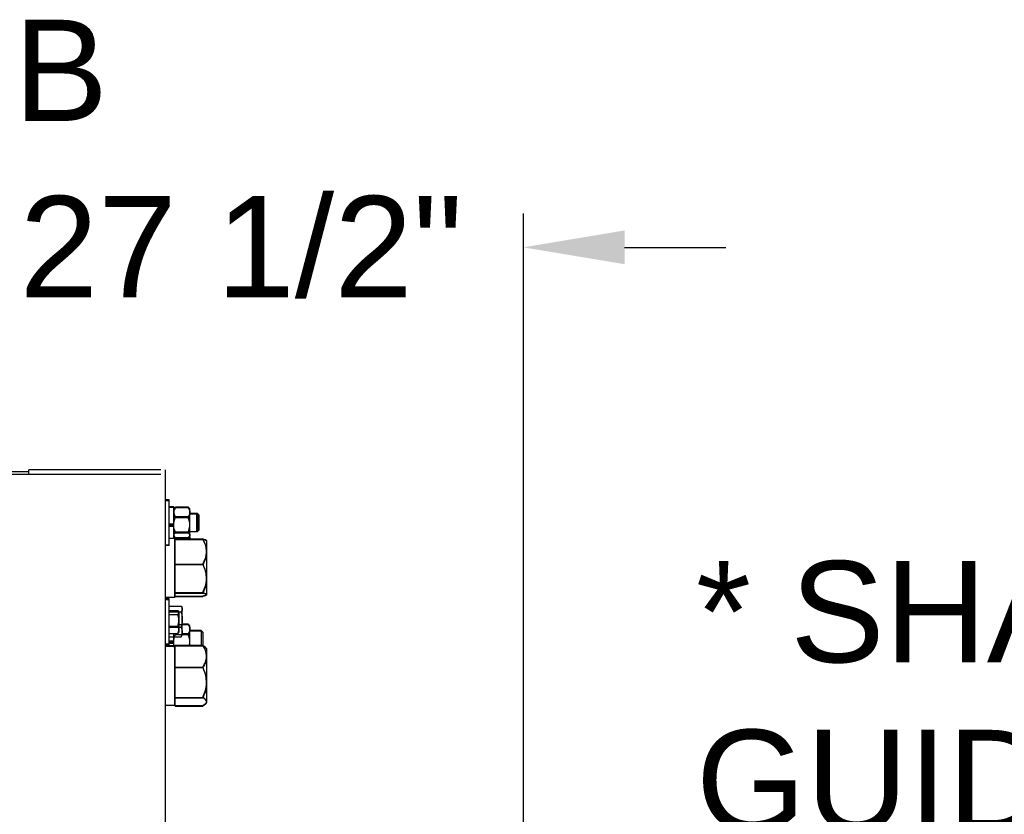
# Model space of a CAD drawing. Header units: inches. Extents: x 170 to 288, y 234 to 248.
# Tile 178 of 192: x 206.437 to 207.349, y 244.878 to 245.613. Entities that reach past the tile are written whole.
import ezdxf

# ---------------------------------------------------------------- set-up
doc = ezdxf.new("R2010")
doc.units = ezdxf.units.IN
doc.header["$LTSCALE"] = 0.25
doc.header["$MEASUREMENT"] = 0
doc.linetypes.add('CENTER', pattern=[2, 1.25, -0.25, 0.25, -0.25])
for name, color, linetype in [('ANNOTATIONS', 1, 'Continuous'), ('SECTION CUTS', 6, 'CENTER'), ('SLIM E GUIDE MOTOR RH', 7, 'Continuous')]:
    doc.layers.add(name, color=color, linetype=linetype)
doc.styles.add('ARIAL', font='arial.ttf', dxfattribs={"height": 0.09375})
doc.dimstyles.new('STANDARD$0', dxfattribs={"dimtxt": 0.09375, "dimasz": 0.09375, "dimexe": 0.03125, "dimexo": 0.046875, "dimgap": 0.09, "dimtad": 0, "dimtih": 1, "dimtoh": 1, "dimdec": 4, "dimzin": 0, "dimdsep": 46, "dimtxsty": 'ARIAL', "dimcen": 0.09, "dimadec": 0, "dimazin": 0, "dimtfac": 1, "dimtdec": 4, "dimtofl": 0, "dimtmove": 0, "dimatfit": 1, "dimfxl": 1, "dimtolj": 1, "dimtzin": 0, "dimarcsym": 0})

# ---------------------------------------------------------------- blocks, each defined once
blk = doc.blocks.new('*D15')
at = {"layer": 'ANNOTATIONS', "color": 0, "lineweight": -2, "transparency": 16777216}
for p, q in [((206.27892, 244.27446), (206.27892, 245.43378)), ((206.90353, 244.77894), (206.90353, 245.43378)), ((206.18517, 245.40253), (206.09142, 245.40253)), ((206.99728, 245.40253), (207.09103, 245.40253))]:
    blk.add_line(p, q, dxfattribs=at)
at = {"layer": 'ANNOTATIONS', "color": 0, "transparency": 16777216}
for points in [[(206.18517, 245.41815), (206.18517, 245.3869), (206.27892, 245.40253)], [(206.99728, 245.41815), (206.99728, 245.3869), (206.90353, 245.40253)]]:
    blk.add_solid(points, dxfattribs=at)
at = {"layer": 'defpoints', "color": 0, "transparency": 16777216}
for p in [(206.90353, 245.40253), (206.90353, 244.68519), (206.27892, 244.18071)]:
    blk.add_point(p, dxfattribs=at)
at = {"layer": 'ANNOTATIONS', "color": 0, "transparency": 16777216, "insert": (206.64235, 245.40253), "char_height": 0.09375, "attachment_point": 5, "style": 'ARIAL'}
blk.add_mtext('\\A1;27 1/2"', dxfattribs=at)

msp = doc.modelspace()

# ---------------------------------------------------------------- linework, layer by layer
at = {"layer": 'SLIM E GUIDE MOTOR RH'}
for p, q in [((202.11225, 245.19505), (206.44558, 245.19505)), ((206.44558, 245.19232), (206.44558, 245.19649)), ((206.56792, 245.19649), (206.44558, 245.19649)), ((206.57228, 244.18808), (206.57228, 245.19649)), ((206.56792, 245.19232), (206.40392, 245.19232)), ((206.57562, 245.16859), (206.57228, 245.16859)), ((206.57228, 245.1682), (206.57562, 245.1682)), ((206.57562, 245.12653), (206.57562, 245.16859)), ((206.57978, 245.16224), (206.57562, 245.16224)), ((206.57562, 245.16185), (206.57978, 245.16185)), ((206.57978, 245.13288), (206.57978, 245.16224)), ((206.58057, 245.16117), (206.57978, 245.16026)), ((206.57978, 245.15986), (206.58057, 245.16077)), ((206.59305, 245.16201), (206.58145, 245.16201)), ((206.58145, 245.16162), (206.59305, 245.16162)), ((206.59472, 245.16026), (206.59393, 245.16117)), ((206.59393, 245.16077), (206.59472, 245.15986)), ((206.59472, 245.13254), (206.59472, 245.16026)), ((206.59472, 245.13214), (206.59472, 245.15986)), ((206.59305, 245.1529), (206.58145, 245.1529)), ((206.58145, 245.15251), (206.59305, 245.15251)), ((206.6018, 245.15609), (206.59472, 245.15609)), ((206.59472, 245.1557), (206.60076, 245.1557)), ((206.60076, 245.1557), (206.60228, 245.15417)), ((206.60076, 245.1557), (206.60076, 245.13903)), ((206.60332, 245.15457), (206.6018, 245.15609)), ((206.6018, 245.13943), (206.6018, 245.15609)), ((206.60228, 245.15417), (206.60228, 245.14056)), ((206.60332, 245.14095), (206.60332, 245.15457)), ((206.57562, 245.14659), (206.57978, 245.14659)), ((206.57978, 245.1462), (206.57562, 245.1462)), ((206.57978, 245.14575), (206.57562, 245.14575)), ((206.57562, 245.14535), (206.57978, 245.14535)), ((206.57562, 245.14435), (206.57978, 245.14435)), ((206.57978, 245.14395), (206.57562, 245.14395)), ((206.59472, 245.13943), (206.6018, 245.13943)), ((206.60228, 245.14056), (206.60076, 245.13903)), ((206.6018, 245.13943), (206.60332, 245.14095)), ((206.57562, 245.13328), (206.57978, 245.13328)), ((206.57978, 245.13288), (206.57562, 245.13288)), ((206.57978, 245.13526), (206.58057, 245.13435)), ((206.58057, 245.13395), (206.57978, 245.13486)), ((206.58062, 245.13356), (206.57978, 245.13356)), ((206.57978, 245.13316), (206.58062, 245.13316)), ((206.58062, 245.13356), (206.58062, 245.07866)), ((206.58062, 245.13316), (206.58062, 245.07826)), ((206.58115, 245.13111), (206.58062, 245.13111)), ((206.58062, 245.13071), (206.58115, 245.13071)), ((206.58115, 245.13254), (206.60685, 245.13254)), ((206.58115, 245.07929), (206.58115, 245.13254)), ((206.58115, 245.13214), (206.60685, 245.13214)), ((206.59305, 245.13865), (206.58145, 245.13865)), ((206.58145, 245.13826), (206.59305, 245.13826)), ((206.59305, 245.13351), (206.58145, 245.13351)), ((206.58145, 245.13311), (206.59305, 245.13311)), ((206.59393, 245.13435), (206.59472, 245.13526)), ((206.59472, 245.13486), (206.59393, 245.13395)), ((206.59472, 245.1336), (206.5945, 245.13254)), ((206.59472, 245.13321), (206.5945, 245.13214)), ((206.60076, 245.13903), (206.59472, 245.13903)), ((206.61018, 245.13111), (206.61005, 245.13126)), ((206.61005, 245.13086), (206.61018, 245.13071)), ((206.61018, 245.13111), (206.61018, 245.08071)), ((206.57228, 245.12693), (206.57562, 245.12693)), ((206.57562, 245.12653), (206.57228, 245.12653)), ((206.58115, 245.10926), (206.60685, 245.10926)), ((206.58115, 245.10886), (206.60685, 245.10886)), ((206.57228, 245.07866), (206.58062, 245.07866)), ((206.58062, 245.07826), (206.57228, 245.07826)), ((206.57562, 245.07694), (206.57228, 245.07694)), ((206.57228, 245.07655), (206.57562, 245.07655)), ((206.57562, 245.03316), (206.57562, 245.07694)), ((206.58062, 245.08111), (206.58115, 245.08111)), ((206.58115, 245.08071), (206.58062, 245.08071)), ((206.58115, 245.08284), (206.60685, 245.08284)), ((206.58115, 245.08244), (206.60685, 245.08244)), ((206.58115, 245.07969), (206.60685, 245.07969)), ((206.58115, 245.07929), (206.60685, 245.07929)), ((206.61005, 245.08096), (206.61018, 245.08111)), ((206.61018, 245.08071), (206.61005, 245.08056)), ((206.57562, 245.07039), (206.58663, 245.07039)), ((206.58775, 245.06861), (206.58721, 245.06955)), ((206.58775, 245.04361), (206.58775, 245.06861)), ((206.57562, 245.06641), (206.58371, 245.06641)), ((206.57562, 245.06509), (206.58663, 245.06509)), ((206.57562, 245.06244), (206.58371, 245.06244)), ((206.58414, 245.06578), (206.58455, 245.06508)), ((206.58455, 245.06508), (206.58455, 245.04635)), ((206.57562, 245.05175), (206.58371, 245.05175)), ((206.57562, 245.05081), (206.58663, 245.05081)), ((206.58455, 245.0533), (206.59305, 245.0533)), ((206.59305, 245.0537), (206.58775, 245.0537)), ((206.59472, 245.05194), (206.59393, 245.05285)), ((206.59393, 245.05246), (206.59472, 245.05155)), ((206.59472, 245.03405), (206.59472, 245.05194)), ((206.59472, 245.03365), (206.59472, 245.05155)), ((206.57562, 245.04502), (206.58371, 245.04502)), ((206.57562, 245.04183), (206.58663, 245.04183)), ((206.57978, 245.03316), (206.57978, 245.04502)), ((206.58145, 245.04419), (206.59305, 245.04419)), ((206.58455, 245.04635), (206.58414, 245.04565)), ((206.58721, 245.04267), (206.58775, 245.04361)), ((206.59305, 245.04459), (206.58775, 245.04459)), ((206.60512, 245.04778), (206.59472, 245.04778)), ((206.59472, 245.04738), (206.60512, 245.04738)), ((206.60665, 245.04625), (206.60512, 245.04778)), ((206.60512, 245.04778), (206.60512, 245.03365)), ((206.60512, 245.04738), (206.60665, 245.04585)), ((206.60665, 245.04625), (206.60665, 245.03365)), ((206.57228, 245.03528), (206.57562, 245.03528)), ((206.57562, 245.03488), (206.57228, 245.03488)), ((206.58062, 245.03356), (206.57228, 245.03356)), ((206.57228, 245.03316), (206.58062, 245.03316)), ((206.57562, 245.03828), (206.57978, 245.03828)), ((206.57978, 245.03788), (206.57562, 245.03788)), ((206.57978, 245.03743), (206.57562, 245.03743)), ((206.57562, 245.03704), (206.57978, 245.03704)), ((206.57562, 245.03603), (206.57978, 245.03603)), ((206.57978, 245.03564), (206.57562, 245.03564)), ((206.58062, 245.03356), (206.58062, 244.97866)), ((206.58062, 245.03316), (206.58062, 244.97826)), ((206.58115, 245.03111), (206.58062, 245.03111)), ((206.58062, 245.03071), (206.58115, 245.03071)), ((206.58115, 245.03405), (206.60685, 245.03405)), ((206.58115, 244.97778), (206.58115, 245.03405)), ((206.58115, 245.03365), (206.60685, 245.03365)), ((206.61018, 245.03111), (206.60938, 245.03204)), ((206.60938, 245.03164), (206.61018, 245.03071)), ((206.61018, 245.03111), (206.61018, 244.98071)), ((206.58115, 245.01377), (206.60685, 245.01377)), ((206.58115, 245.01337), (206.60685, 245.01337)), ((206.58115, 244.98584), (206.60685, 244.98584)), ((206.58115, 244.98544), (206.60685, 244.98544)), ((206.57228, 244.97866), (206.58062, 244.97866)), ((206.58062, 244.97826), (206.57228, 244.97826)), ((206.58062, 244.98111), (206.58115, 244.98111)), ((206.58115, 244.98071), (206.58062, 244.98071)), ((206.58115, 244.97818), (206.60685, 244.97818)), ((206.58115, 244.97778), (206.60685, 244.97778)), ((206.60938, 244.98018), (206.61018, 244.98111)), ((206.61018, 244.98071), (206.60938, 244.97978))]:
    msp.add_line(p, q, dxfattribs=at)
for points, knots in [([(206.58145, 245.16201), (206.58101, 245.1613), (206.58012, 245.15986), (206.57979, 245.15829), (206.57978, 245.15748), (206.57978, 245.15746)], [0, 0, 0, 0, 0.4843386, 0.9863277, 1, 1, 1, 1]), ([(206.58145, 245.16162), (206.58101, 245.16091), (206.58012, 245.15947), (206.57979, 245.15789), (206.57978, 245.15708), (206.57978, 245.15706)], [0, 0, 0, 0, 0.484342, 0.986328, 1, 1, 1, 1]), ([(206.5806, 245.16114), (206.58071, 245.16129), (206.58094, 245.16159), (206.58128, 245.16187), (206.58145, 245.16201)], [0, 0, 0, 0, 0.503892, 1, 1, 1, 1]), ([(206.5806, 245.16074), (206.58071, 245.16089), (206.58094, 245.16119), (206.58128, 245.16147), (206.58145, 245.16162)], [0, 0, 0, 0, 0.503884, 1, 1, 1, 1]), ([(206.59305, 245.16201), (206.59349, 245.1613), (206.59438, 245.15986), (206.59471, 245.15829), (206.59472, 245.15748), (206.59472, 245.15746)], [0, 0, 0, 0, 0.484337, 0.986328, 1, 1, 1, 1]), ([(206.5939, 245.16114), (206.59379, 245.16129), (206.59356, 245.16159), (206.59322, 245.16187), (206.59305, 245.16201)], [0, 0, 0, 0, 0.503892, 1, 1, 1, 1]), ([(206.59305, 245.16162), (206.59349, 245.16091), (206.59438, 245.15947), (206.59471, 245.15789), (206.59472, 245.15708), (206.59472, 245.15706)], [0, 0, 0, 0, 0.484342, 0.986328, 1, 1, 1, 1]), ([(206.5939, 245.16074), (206.59378, 245.16089), (206.59356, 245.16119), (206.59322, 245.16147), (206.59305, 245.16162)], [0, 0, 0, 0, 0.503884, 1, 1, 1, 1]), ([(206.57978, 245.15746), (206.57985, 245.15682), (206.57998, 245.15552), (206.58072, 245.15401), (206.58129, 245.15315), (206.58145, 245.1529)], [0, 0, 0, 0, 0.406298, 0.827263, 1, 1, 1, 1]), ([(206.57978, 245.15706), (206.57985, 245.15642), (206.57998, 245.15513), (206.58072, 245.15362), (206.58129, 245.15276), (206.58145, 245.15251)], [0, 0, 0, 0, 0.4062939, 0.827264, 1, 1, 1, 1]), ([(206.57978, 245.14578), (206.57978, 245.14594), (206.5798, 245.14701), (206.58007, 245.149), (206.58074, 245.1512), (206.58127, 245.15248), (206.58145, 245.1529)], [0, 0, 0, 0, 0.066538, 0.435281, 0.814552, 1, 1, 1, 1]), ([(206.57978, 245.14538), (206.57978, 245.14555), (206.5798, 245.14661), (206.58007, 245.14861), (206.58074, 245.15081), (206.58127, 245.15209), (206.58145, 245.15251)], [0, 0, 0, 0, 0.066538, 0.435281, 0.814552, 1, 1, 1, 1]), ([(206.59472, 245.15746), (206.59465, 245.15682), (206.59452, 245.15552), (206.59378, 245.15401), (206.59321, 245.15315), (206.59305, 245.1529)], [0, 0, 0, 0, 0.406298, 0.827263, 1, 1, 1, 1]), ([(206.59472, 245.15706), (206.59465, 245.15642), (206.59452, 245.15513), (206.59378, 245.15362), (206.59321, 245.15276), (206.59305, 245.15251)], [0, 0, 0, 0, 0.4062939, 0.827264, 1, 1, 1, 1]), ([(206.59472, 245.14578), (206.59471, 245.14594), (206.5947, 245.14701), (206.59443, 245.149), (206.59376, 245.1512), (206.59323, 245.15248), (206.59305, 245.1529)], [0, 0, 0, 0, 0.066538, 0.435281, 0.814552, 1, 1, 1, 1]), ([(206.59472, 245.14538), (206.59471, 245.14555), (206.5947, 245.14661), (206.59443, 245.14861), (206.59376, 245.15081), (206.59323, 245.15209), (206.59305, 245.15251)], [0, 0, 0, 0, 0.066538, 0.435281, 0.814552, 1, 1, 1, 1]), ([(206.58145, 245.13865), (206.5812, 245.13926), (206.58062, 245.14068), (206.57994, 245.14306), (206.57984, 245.14487), (206.57978, 245.14578)], [0, 0, 0, 0, 0.265464, 0.628079, 1, 1, 1, 1]), ([(206.58145, 245.13826), (206.5812, 245.13886), (206.58062, 245.14029), (206.57994, 245.14267), (206.57984, 245.14447), (206.57978, 245.14538)], [0, 0, 0, 0, 0.265463, 0.628082, 1, 1, 1, 1]), ([(206.59305, 245.13865), (206.5933, 245.13926), (206.59388, 245.14068), (206.59456, 245.14306), (206.59466, 245.14487), (206.59472, 245.14578)], [0, 0, 0, 0, 0.265463, 0.628082, 1, 1, 1, 1]), ([(206.59305, 245.13826), (206.5933, 245.13886), (206.59388, 245.14029), (206.59456, 245.14267), (206.59466, 245.14447), (206.59472, 245.14538)], [0, 0, 0, 0, 0.265463, 0.628082, 1, 1, 1, 1]), ([(206.58145, 245.13865), (206.58101, 245.13825), (206.58012, 245.13744), (206.57979, 245.13655), (206.57978, 245.13609), (206.57978, 245.13608)], [0, 0, 0, 0, 0.484342, 0.986319, 1, 1, 1, 1]), ([(206.58145, 245.13826), (206.58101, 245.13786), (206.58012, 245.13704), (206.57979, 245.13615), (206.57978, 245.1357), (206.57978, 245.13568)], [0, 0, 0, 0, 0.484345, 0.986319, 1, 1, 1, 1]), ([(206.57978, 245.13608), (206.57985, 245.13572), (206.57998, 245.13499), (206.58072, 245.13414), (206.58129, 245.13365), (206.58145, 245.13351)], [0, 0, 0, 0, 0.40629, 0.827266, 1, 1, 1, 1]), ([(206.57978, 245.13568), (206.57985, 245.13532), (206.57998, 245.13459), (206.58072, 245.13374), (206.58129, 245.13325), (206.58145, 245.13311)], [0, 0, 0, 0, 0.406286, 0.827266, 1, 1, 1, 1]), ([(206.58011, 245.13488), (206.57995, 245.13448), (206.57979, 245.13405), (206.57978, 245.13362), (206.57978, 245.1336)], [0, 0, 0, 0, 0.960587, 1, 1, 1, 1]), ([(206.58011, 245.13449), (206.57995, 245.13408), (206.57978, 245.13365), (206.57978, 245.13322), (206.57978, 245.13321)], [0, 0, 0, 0, 0.960587, 1, 1, 1, 1]), ([(206.59305, 245.13865), (206.59349, 245.13825), (206.59438, 245.13744), (206.59471, 245.13655), (206.59472, 245.13609), (206.59472, 245.13608)], [0, 0, 0, 0, 0.484341, 0.986319, 1, 1, 1, 1]), ([(206.59305, 245.13826), (206.59349, 245.13786), (206.59438, 245.13704), (206.59471, 245.13615), (206.59472, 245.1357), (206.59472, 245.13568)], [0, 0, 0, 0, 0.484345, 0.986319, 1, 1, 1, 1]), ([(206.59472, 245.13608), (206.59465, 245.13572), (206.59452, 245.13499), (206.59378, 245.13414), (206.59321, 245.13365), (206.59305, 245.13351)], [0, 0, 0, 0, 0.40629, 0.827266, 1, 1, 1, 1]), ([(206.59472, 245.13568), (206.59465, 245.13532), (206.59452, 245.13459), (206.59378, 245.13374), (206.59321, 245.13325), (206.59305, 245.13311)], [0, 0, 0, 0, 0.406286, 0.827266, 1, 1, 1, 1]), ([(206.59439, 245.13488), (206.59455, 245.13448), (206.59472, 245.13405), (206.59472, 245.13362), (206.59472, 245.1336)], [0, 0, 0, 0, 0.960587, 1, 1, 1, 1]), ([(206.59439, 245.13449), (206.59455, 245.13408), (206.59472, 245.13365), (206.59472, 245.13322), (206.59472, 245.13321)], [0, 0, 0, 0, 0.960587, 1, 1, 1, 1]), ([(206.61018, 245.1209), (206.61006, 245.12253), (206.6098, 245.12585), (206.6083, 245.1297), (206.60718, 245.1319), (206.60685, 245.13254)], [0, 0, 0, 0, 0.4062886, 0.827268, 1, 1, 1, 1]), ([(206.60685, 245.13254), (206.60734, 245.1324), (206.6085, 245.13209), (206.60968, 245.13166), (206.60986, 245.13136), (206.60993, 245.13126)], [0, 0, 0, 0, 0.325139, 0.769281, 1, 1, 1, 1]), ([(206.60685, 245.13214), (206.60773, 245.13033), (206.60906, 245.12758), (206.60998, 245.12369), (206.61018, 245.12162), (206.61018, 245.12056), (206.61018, 245.1205)], [0, 0, 0, 0, 0.4839104, 0.7351896, 0.9863398, 1, 1, 1, 1]), ([(206.60685, 245.13214), (206.60734, 245.13201), (206.6085, 245.13169), (206.60968, 245.13126), (206.60986, 245.13096), (206.60993, 245.13086)], [0, 0, 0, 0, 0.325135, 0.769281, 1, 1, 1, 1]), ([(206.60685, 245.10926), (206.60773, 245.11107), (206.60906, 245.11382), (206.60998, 245.11772), (206.61018, 245.11978), (206.61018, 245.12084), (206.61018, 245.1209)], [0, 0, 0, 0, 0.483912, 0.735192, 0.98634, 1, 1, 1, 1]), ([(206.61018, 245.1205), (206.61006, 245.11887), (206.6098, 245.11556), (206.6083, 245.1117), (206.60718, 245.1095), (206.60685, 245.10886)], [0, 0, 0, 0, 0.40629, 0.827267, 1, 1, 1, 1]), ([(206.61018, 245.09605), (206.61006, 245.0979), (206.6098, 245.10166), (206.6083, 245.10604), (206.60718, 245.10854), (206.60685, 245.10926)], [0, 0, 0, 0, 0.4062912, 0.827269, 1, 1, 1, 1]), ([(206.60685, 245.10886), (206.60773, 245.10681), (206.60906, 245.10369), (206.60998, 245.09927), (206.61018, 245.09692), (206.61018, 245.09571), (206.61018, 245.09565)], [0, 0, 0, 0, 0.4839085, 0.735188, 0.98634, 1, 1, 1, 1]), ([(206.60685, 245.08284), (206.60773, 245.08489), (206.60906, 245.08801), (206.60998, 245.09244), (206.61018, 245.09478), (206.61018, 245.09599), (206.61018, 245.09605)], [0, 0, 0, 0, 0.483912, 0.735194, 0.98634, 1, 1, 1, 1]), ([(206.61018, 245.09565), (206.61006, 245.0938), (206.6098, 245.09004), (206.6083, 245.08566), (206.60718, 245.08316), (206.60685, 245.08244)], [0, 0, 0, 0, 0.406291, 0.827268, 1, 1, 1, 1]), ([(206.60685, 245.08284), (206.60735, 245.0827), (206.60852, 245.08239), (206.60987, 245.08186), (206.61008, 245.08146), (206.61018, 245.08126)], [0, 0, 0, 0, 0.265458, 0.628076, 1, 1, 1, 1]), ([(206.60685, 245.08244), (206.60734, 245.08231), (206.60852, 245.08199), (206.60987, 245.08146), (206.61008, 245.08107), (206.61018, 245.08086)], [0, 0, 0, 0, 0.265455, 0.628076, 1, 1, 1, 1]), ([(206.61018, 245.08126), (206.61018, 245.08122), (206.61016, 245.08099), (206.60961, 245.08055), (206.60828, 245.08006), (206.6072, 245.07978), (206.60685, 245.07969)], [0, 0, 0, 0, 0.066533, 0.435284, 0.814554, 1, 1, 1, 1]), ([(206.61018, 245.08086), (206.61018, 245.08083), (206.61016, 245.08059), (206.60961, 245.08015), (206.60828, 245.07966), (206.6072, 245.07938), (206.60685, 245.07929)], [0, 0, 0, 0, 0.066533, 0.435285, 0.81455, 1, 1, 1, 1]), ([(206.58663, 245.07039), (206.58708, 245.06973), (206.58768, 245.06886), (206.58774, 245.06796), (206.58775, 245.06774)], [0, 0, 0, 0, 0.753688, 1, 1, 1, 1]), ([(206.58775, 245.06774), (206.58762, 245.06705), (206.58744, 245.06615), (206.58678, 245.06529), (206.58663, 245.06509)], [0, 0, 0, 0, 0.770642, 1, 1, 1, 1]), ([(206.58455, 245.06443), (206.58454, 245.06459), (206.5845, 245.06526), (206.58405, 245.06591), (206.58371, 245.06641)], [0, 0, 0, 0, 0.236636, 1, 1, 1, 1]), ([(206.58371, 245.06244), (206.58382, 245.06258), (206.58431, 245.06323), (206.58445, 245.0639), (206.58455, 245.06443)], [0, 0, 0, 0, 0.217075, 1, 1, 1, 1]), ([(206.58455, 245.05709), (206.58455, 245.05722), (206.58454, 245.05903), (206.58411, 245.0608), (206.58371, 245.06244)], [0, 0, 0, 0, 0.070218, 1, 1, 1, 1]), ([(206.58663, 245.06509), (206.58695, 245.06393), (206.58758, 245.06159), (206.58769, 245.05917), (206.58775, 245.05795)], [0, 0, 0, 0, 0.4954569, 1, 1, 1, 1]), ([(206.58775, 245.05795), (206.58775, 245.05778), (206.58774, 245.0565), (206.58749, 245.05409), (206.58692, 245.05191), (206.58663, 245.05081)], [0, 0, 0, 0, 0.070096, 0.530792, 1, 1, 1, 1]), ([(206.58371, 245.05175), (206.58395, 245.05261), (206.58442, 245.05437), (206.58451, 245.05618), (206.58455, 245.05709)], [0, 0, 0, 0, 0.495461, 1, 1, 1, 1]), ([(206.58455, 245.04838), (206.58455, 245.04846), (206.58454, 245.0496), (206.58411, 245.05071), (206.58371, 245.05175)], [0, 0, 0, 0, 0.070212, 1, 1, 1, 1]), ([(206.58371, 245.04502), (206.58395, 245.04556), (206.58442, 245.04667), (206.58451, 245.04781), (206.58455, 245.04838)], [0, 0, 0, 0, 0.495457, 1, 1, 1, 1]), ([(206.58663, 245.05081), (206.58695, 245.05009), (206.58758, 245.04861), (206.58769, 245.04709), (206.58775, 245.04632)], [0, 0, 0, 0, 0.495453, 1, 1, 1, 1]), ([(206.59305, 245.0537), (206.59349, 245.05299), (206.59438, 245.05155), (206.59471, 245.04997), (206.59472, 245.04916), (206.59472, 245.04914)], [0, 0, 0, 0, 0.484339, 0.98633, 1, 1, 1, 1]), ([(206.5939, 245.05282), (206.59379, 245.05297), (206.59356, 245.05327), (206.59322, 245.05356), (206.59305, 245.0537)], [0, 0, 0, 0, 0.503869, 1, 1, 1, 1]), ([(206.59305, 245.0533), (206.59349, 245.05259), (206.59438, 245.05115), (206.59471, 245.04957), (206.59472, 245.04877), (206.59472, 245.04875)], [0, 0, 0, 0, 0.484344, 0.98633, 1, 1, 1, 1]), ([(206.5939, 245.05243), (206.59378, 245.05258), (206.59356, 245.05287), (206.59322, 245.05316), (206.59305, 245.0533)], [0, 0, 0, 0, 0.503861, 1, 1, 1, 1]), ([(206.59472, 245.04914), (206.59465, 245.0485), (206.59452, 245.04721), (206.59378, 245.0457), (206.59321, 245.04484), (206.59305, 245.04459)], [0, 0, 0, 0, 0.406293, 0.827262, 1, 1, 1, 1]), ([(206.59472, 245.04875), (206.59465, 245.04811), (206.59452, 245.04681), (206.59378, 245.0453), (206.59321, 245.04444), (206.59305, 245.04419)], [0, 0, 0, 0, 0.40629, 0.827263, 1, 1, 1, 1]), ([(206.57978, 245.03707), (206.57978, 245.03723), (206.5798, 245.0383), (206.58007, 245.04029), (206.58074, 245.04249), (206.58127, 245.04377), (206.58145, 245.04419)], [0, 0, 0, 0, 0.066538, 0.435281, 0.814551, 1, 1, 1, 1]), ([(206.57978, 245.03746), (206.57979, 245.03763), (206.5798, 245.03869), (206.57996, 245.04018), (206.58036, 245.04144), (206.58049, 245.04183)], [0, 0, 0, 0, 0.1101723, 0.7207345, 1, 1, 1, 1]), ([(206.58094, 245.04502), (206.58095, 245.04499), (206.58108, 245.04471), (206.58127, 245.04444), (206.58145, 245.04419)], [0, 0, 0, 0, 0.084586, 1, 1, 1, 1]), ([(206.58409, 245.04566), (206.58407, 245.04559), (206.58401, 245.04537), (206.58383, 245.04516), (206.58371, 245.04502)], [0, 0, 0, 0, 0.340455, 1, 1, 1, 1]), ([(206.58775, 245.04632), (206.58775, 245.04622), (206.58774, 245.04541), (206.58749, 245.04389), (206.58692, 245.04253), (206.58663, 245.04183)], [0, 0, 0, 0, 0.0700948, 0.5307852, 1, 1, 1, 1]), ([(206.58663, 245.04183), (206.5868, 245.04203), (206.58704, 245.04231), (206.58712, 245.0426), (206.58715, 245.04269)], [0, 0, 0, 0, 0.7011678, 1, 1, 1, 1]), ([(206.59472, 245.03746), (206.59471, 245.03763), (206.5947, 245.03869), (206.59443, 245.04069), (206.59376, 245.04289), (206.59323, 245.04417), (206.59305, 245.04459)], [0, 0, 0, 0, 0.066538, 0.435281, 0.814551, 1, 1, 1, 1]), ([(206.59472, 245.03707), (206.59471, 245.03723), (206.5947, 245.0383), (206.59443, 245.04029), (206.59376, 245.04249), (206.59323, 245.04377), (206.59305, 245.04419)], [0, 0, 0, 0, 0.066538, 0.435281, 0.814551, 1, 1, 1, 1]), ([(206.58036, 245.03356), (206.58024, 245.03395), (206.57987, 245.03522), (206.57982, 245.03655), (206.57978, 245.03746)], [0, 0, 0, 0, 0.307874, 1, 1, 1, 1]), ([(206.58036, 245.03316), (206.58024, 245.03355), (206.57987, 245.03482), (206.57982, 245.03615), (206.57978, 245.03707)], [0, 0, 0, 0, 0.307882, 1, 1, 1, 1]), ([(206.58115, 245.0311), (206.581, 245.03145), (206.58078, 245.03194), (206.58065, 245.03245), (206.58062, 245.0326)], [0, 0, 0, 0, 0.711452, 1, 1, 1, 1]), ([(206.58115, 245.03071), (206.581, 245.03105), (206.58078, 245.03154), (206.58065, 245.03206), (206.58062, 245.03221)], [0, 0, 0, 0, 0.711435, 1, 1, 1, 1]), ([(206.59427, 245.03405), (206.59434, 245.03428), (206.59466, 245.03538), (206.59469, 245.03654), (206.59472, 245.03746)], [0, 0, 0, 0, 0.207539, 1, 1, 1, 1]), ([(206.59427, 245.03365), (206.59434, 245.03388), (206.59466, 245.03499), (206.59469, 245.03615), (206.59472, 245.03707)], [0, 0, 0, 0, 0.2075298, 1, 1, 1, 1]), ([(206.61018, 245.02391), (206.61006, 245.02533), (206.6098, 245.02822), (206.6083, 245.03158), (206.60718, 245.03349), (206.60685, 245.03405)], [0, 0, 0, 0, 0.406292, 0.827268, 1, 1, 1, 1]), ([(206.60685, 245.03405), (206.60736, 245.03372), (206.60839, 245.03307), (206.60901, 245.03238), (206.60932, 245.03203)], [0, 0, 0, 0, 0.494152, 1, 1, 1, 1]), ([(206.60685, 245.03365), (206.60773, 245.03207), (206.60906, 245.02968), (206.60998, 245.02628), (206.61018, 245.02448), (206.61018, 245.02356), (206.61018, 245.02351)], [0, 0, 0, 0, 0.483909, 0.735191, 0.986341, 1, 1, 1, 1]), ([(206.60685, 245.03365), (206.60736, 245.03332), (206.60839, 245.03267), (206.60901, 245.03198), (206.60932, 245.03163)], [0, 0, 0, 0, 0.494149, 1, 1, 1, 1]), ([(206.60685, 245.01377), (206.60773, 245.01535), (206.60906, 245.01774), (206.60998, 245.02114), (206.61018, 245.02294), (206.61018, 245.02386), (206.61018, 245.02391)], [0, 0, 0, 0, 0.483912, 0.7351916, 0.9863413, 1, 1, 1, 1]), ([(206.61018, 245.02351), (206.61006, 245.02209), (206.6098, 245.0192), (206.6083, 245.01584), (206.60718, 245.01393), (206.60685, 245.01337)], [0, 0, 0, 0, 0.406289, 0.827269, 1, 1, 1, 1]), ([(206.61018, 244.9998), (206.61006, 245.00176), (206.6098, 245.00574), (206.6083, 245.01037), (206.60718, 245.013), (206.60685, 245.01377)], [0, 0, 0, 0, 0.40629, 0.827267, 1, 1, 1, 1]), ([(206.60685, 245.01337), (206.60773, 245.0112), (206.60906, 245.0079), (206.60998, 245.00323), (206.61018, 245.00075), (206.61018, 244.99947), (206.61018, 244.99941)], [0, 0, 0, 0, 0.483912, 0.735191, 0.98634, 1, 1, 1, 1]), ([(206.60685, 244.98584), (206.60773, 244.98801), (206.60906, 244.99131), (206.60998, 244.99598), (206.61018, 244.99847), (206.61018, 244.99974), (206.61018, 244.9998)], [0, 0, 0, 0, 0.483912, 0.735193, 0.98634, 1, 1, 1, 1]), ([(206.61018, 244.99941), (206.61006, 244.99745), (206.6098, 244.99347), (206.6083, 244.98884), (206.60718, 244.98621), (206.60685, 244.98544)], [0, 0, 0, 0, 0.406289, 0.82727, 1, 1, 1, 1]), ([(206.60685, 244.98584), (206.60735, 244.98551), (206.60852, 244.98475), (206.60987, 244.98347), (206.61008, 244.9825), (206.61018, 244.98201)], [0, 0, 0, 0, 0.2654571, 0.6280756, 1, 1, 1, 1]), ([(206.60685, 244.98544), (206.60734, 244.98512), (206.60852, 244.98435), (206.60987, 244.98307), (206.61008, 244.9821), (206.61018, 244.98161)], [0, 0, 0, 0, 0.265454, 0.628076, 1, 1, 1, 1]), ([(206.61018, 244.98201), (206.61018, 244.98192), (206.61016, 244.98135), (206.60961, 244.98027), (206.60828, 244.97909), (206.6072, 244.9784), (206.60685, 244.97818)], [0, 0, 0, 0, 0.066532, 0.435283, 0.814554, 1, 1, 1, 1]), ([(206.61018, 244.98161), (206.61018, 244.98152), (206.61016, 244.98095), (206.60961, 244.97988), (206.60828, 244.97869), (206.6072, 244.97801), (206.60685, 244.97778)], [0, 0, 0, 0, 0.066532, 0.435284, 0.814549, 1, 1, 1, 1])]:
    msp.add_open_spline(points, degree=3, knots=knots, dxfattribs=at)

# ---------------------------------------------------------------- texts
at = {"layer": 'ANNOTATIONS', "insert": (207.06328, 245.11209), "char_height": 0.09375, "width": 1.4764393, "attachment_point": 1, "style": 'ARIAL'}
msp.add_mtext('* SHAFT FOR SLIM GUIDES ON DRIVE SIDE CAN BE 22.75"', dxfattribs=at)
at = {"layer": 'SECTION CUTS', "style": 'ARIAL'}
msp.add_text('B', height=0.09375, dxfattribs=at).set_placement((206.43164, 245.51956))

# ---------------------------------------------------------------- dimensions: what is measured, and where the dimension line sits
at = {"layer": 'ANNOTATIONS'}
dim = msp.add_linear_dim(base=(206.90353, 245.40253), p1=(206.27892, 244.18071), p2=(206.90353, 244.68519), text='27 1/2"', dimstyle='STANDARD$0', override={"dimexo": 0.09375, "dimtmove": 2}, dxfattribs=at)
dim.commit()
dim.dimension.update_dxf_attribs({"geometry": '*D15', "text_midpoint": (206.64235, 245.40253), "dimtype": 160})

doc.saveas('drawing.dxf')
